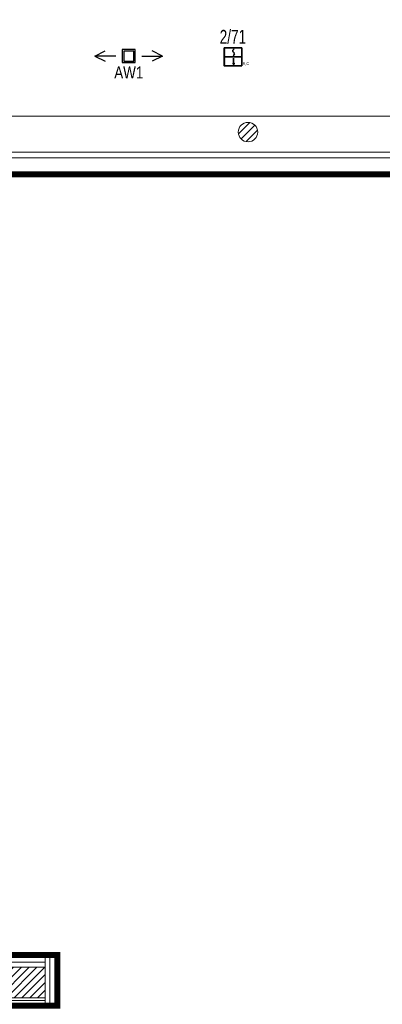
# Model space of a CAD drawing. Header units: millimetres. Extents: x 167773 to 185035, y -114105 to -66770.
# Tile 74 of 114: x 179237 to 179759, y -93884 to -92467. Entities that reach past the tile are written whole.
import ezdxf
from ezdxf.enums import TextEntityAlignment as Align

# ---------------------------------------------------------------- set-up
doc = ezdxf.new("R2010")
doc.units = ezdxf.units.MM
doc.linetypes.add('ACAD_ISO03W100', pattern=[30, 12, -18])
doc.linetypes.add('DASHED', pattern=[0.75, 0.5, -0.25])
doc.layers.get('0').update_dxf_attribs({"lineweight": 9})
doc.layers.add('!zakres', color=7, linetype='ACAD_ISO03W100', lineweight=60, true_color=0x8a14ff)
for name, color, linetype, lineweight in [('b-izolacja', 8, 'BATTING', 9), ('b-okna', 6, 'Continuous', 9), ('b-widokowa', 7, 'Continuous', 9), ('b-ściany', 2, 'Continuous', 9), ('EL_Linia SSP', 240, 'Continuous', 35), ('h-hatch', 8, 'Continuous', 9)]:
    doc.layers.add(name, color=color, linetype=linetype, lineweight=lineweight)
doc.layers.add('El_Oświetlenie awaryjne', color=1, linetype='Continuous')
doc.styles.add('Arial', font='arial.ttf')
doc.styles.add('arial 0.8', font='arial.ttf', dxfattribs={"width": 0.8})
doc.linetypes.add('BATTING', pattern='A,0.0001,-0.1,[134,ltypeshp.shx,S=0.1,R=0,X=-0.1,Y=0],-0.2,[134,ltypeshp.shx,S=0.1,R=180,X=0.1,Y=0],-0.1', length=0.4001)
pattern_1 = [(45, (15000, 0), (-5.61266008, 5.61266008), [])]

# ---------------------------------------------------------------- blocks, each defined once
blk = doc.blocks.new('A$C5690186C')
at = {"layer": 'EL_Linia SSP', "lineweight": 5}
h = blk.add_hatch(color=256, dxfattribs=at)
h.set_gradient(color1=(255, 0, 0), color2=(224, 0, 0), one_color=1, name='INVSPHERICAL')
h.paths.add_polyline_path([(-9.8, 0), (-9.8, 12.8), (-12.8, 12.8), (-12.8, 0)])
h.paths.add_polyline_path([(-9.8, -12.8), (-9.8, 0), (-12.8, 0), (-12.8, -12.8)])
at = {"layer": 'EL_Linia SSP'}
blk.add_hatch(color=256, dxfattribs=at).paths.add_polyline_path([(2, -9.8, 1), (0.1, -9.8, 1)])
for p, q in [((-12.8, 0), (12.8, 0)), ((1.1, -2.1), (1.1, -9.8))]:
    blk.add_line(p, q, dxfattribs=at)
at = {"layer": 'EL_Linia SSP', "color": 1, "linetype": 'Continuous'}
for p, q in [((-0.1, 8.5), (0.1, 9.4)), ((0.1, 7.7), (-0.1, 8.5)), ((0.1, 9.4), (0.7, 10.4)), ((0.6, 7), (0.1, 7.7)), ((1.4, 2.3), (0.4, 1.2)), ((0.7, 6.7), (0.6, 7)), ((0.7, 10.4), (1.8, 11.5)), ((1.1, 6.3), (0.7, 6.7)), ((1.1, 6.3), (1.4, 6)), ((1.4, 6), (1.6, 5.7)), ((2, 3.3), (1.4, 2.3)), ((1.6, 5.7), (2, 5)), ((2, 5), (2.2, 4.2)), ((2.2, 4.2), (2, 3.3))]:
    blk.add_line(p, q, dxfattribs=at)
at = {"layer": 'EL_Linia SSP'}
blk.add_lwpolyline([(-12.8, 12.8), (12.8, 12.8), (12.8, -12.8), (-12.8, -12.8)], close=True, dxfattribs=at)
blk.add_circle((1.1, -9.8), 0.938, dxfattribs=at)
at = {"layer": 'EL_Linia SSP', "color": 1}
blk.add_text('R,C', height=4, dxfattribs=at).set_placement((13.9, -11.8))
blk = doc.blocks.new('AW1')
for p, q in [((-65, 0), (-45, 10)), ((-25, 0), (-65, 0)), ((-65, 0), (-45, -10)), ((25, 0), (65, 0)), ((65, 0), (45, 10)), ((65, 0), (45, -10))]:
    blk.add_line(p, q)
for points in [[(-12.5, -12.5), (12.5, -12.5), (12.5, 12.5), (-12.5, 12.5)], [(-9.5, -9.5), (9.5, -9.5), (9.5, 9.5), (-9.5, 9.5)]]:
    blk.add_lwpolyline(points, close=True)
at = {"style": 'arial 0.8', "width": 0.8}
blk.add_text('AW1', height=23, dxfattribs=at).set_placement((0, -20), align=Align.TOP_CENTER)

msp = doc.modelspace()

# ---------------------------------------------------------------- hatches: boundary and pattern name
at = {"layer": 'h-hatch'}
h = msp.add_hatch(dxfattribs=at)
h.set_pattern_fill('ANSI31', color=256, scale=2.5, style=0)
h.set_pattern_definition(pattern_1)
h.paths.add_polyline_path([(179551.7, -92628.9, 1), (179579.7, -92628.9, 1)])
h = msp.add_hatch(dxfattribs=at)
h.set_pattern_fill('ANSI31', color=256, scale=2.5, style=0)
h.set_pattern_definition(pattern_1)
h.paths.add_polyline_path([(179273.3, -93830.9), (179087.7, -93830.9), (178473.7, -93830.9), (178473.7, -93747.9), (178433.7, -93747.9), (178433.7, -93829.9), (178400.7, -93829.9), (178400.7, -93874.9), (179096.7, -93874.9), (179273.3, -93874.9)])

# ---------------------------------------------------------------- linework, layer by layer
at = {"layer": '!zakres', "linetype": 'DASHED', "ltscale": 60, "const_width": 8, "flags": 128}
msp.add_lwpolyline([(173461.4, -95696.4), (173461.4, -96122.9), (176925.4, -96122.9), (176925.4, -96135.9), (176933.3, -96135.9), (177842.5, -92664.9), (177043.7, -92664.9), (177043.7, -92678.9), (176845.7, -92678.9), (176845.7, -92312.9), (176962.2, -92312.9), (177065.9, -91184.9), (176998.5, -91184.9), (176866.5, -90353.9), (178159.6, -90119.2), (178172.7, -90191.4), (177992.7, -90224.1), (177992.7, -91112.9), (178170.8, -91112.9), (178170.8, -91184.9), (178027.7, -91184.9), (178027.7, -92300.9), (178926.3, -92300.9), (179123, -91184.9), (179078.5, -91184.9), (178946.6, -90354.6), (180247, -90118.6), (180260.2, -90191.4), (180076.7, -90224.7), (180076.7, -91111.9), (180258.9, -91111.9), (180258.9, -91184.9), (180085.7, -91184.9), (180085.7, -92314.9), (181098.7, -92314.9), (181098.7, -93814.9), (181288.7, -93814.9), (181288.7, -93889.9), (181113.7, -93889.9), (181113.7, -94778.3), (181290, -94812), (181276.2, -94884.7), (179973, -94635.8), (180113.6, -93814.9), (180166.1, -93814.9), (180023.3, -92689.9), (179115.7, -92689.9), (179115.7, -93812.9), (179291.3, -93812.9), (179291.3, -93886.9), (179100.7, -93886.9), (179100.7, -94775.5), (179292.7, -94812.1), (179278.9, -94884.7), (178061.4, -94653.3), (178061.4, -94643.1), (178059.4, -94642.7), (178059.4, -96122.9), (179277.4, -96122.9), (179277.4, -96164.9), (179411.4, -96164.9), (179411.4, -97068.9), (179277.4, -97068.9), (179277.4, -97108.9), (178099.4, -97108.9), (178099.4, -97210.9), (178144.3, -97210.9), (178280.1, -98045.8), (178207.1, -98057.7), (178139.1, -97639.9), (177334.4, -97639.9), (177334.4, -97850.9), (175761.4, -97850.9), (175761.4, -98202.9), (175682.4, -98202.9), (175682.4, -97194.9), (175737.4, -97194.9), (175737.4, -97108.9), (170991.9, -97108.9), (170991.9, -97149.9), (170858.4, -97149.9), (170858.4, -96661.4), (170985.4, -96661.4), (170985.4, -96196.9), (170958.4, -96196.9), (170958.4, -96122.9), (171260.4, -96122.9), (171260.4, -96010.9), (171512.4, -96010.9), (171512.4, -96122.9), (173097.4, -96122.9), (173097.4, -95696.4), (173462.4, -95696.4)], dxfattribs=at)
at = {"layer": 'b-izolacja', "linetype": 'ByBlock', "ltscale": 22}
for p, q in [((179273.3, -93830.9), (179273.3, -93816.9)), ((179273.3, -93874.9), (179273.3, -93882.9))]:
    msp.add_line(p, q, dxfattribs=at)
at = {"layer": 'b-izolacja', "ltscale": 16}
for p, q in [((179280.3, -93882.9), (179280.3, -93816.9)), ((179087.7, -93823.9), (179273.3, -93823.9))]:
    msp.add_line(p, q, dxfattribs=at)
at = {"layer": 'b-izolacja', "ltscale": 8}
msp.add_line((179096.7, -93878.9), (179273.3, -93878.9), dxfattribs=at)
at = {"layer": 'b-okna'}
for p, q in [((179104.7, -92657.9), (180051.5, -92657.9)), ((179107.7, -92665.9), (180044.4, -92665.9))]:
    msp.add_line(p, q, dxfattribs=at)
at = {"layer": 'b-widokowa'}
for p, q in [((179104.7, -92605.9), (180097.3, -92605.9)), ((179111.7, -92685.9), (180026.8, -92685.9)), ((179087.7, -93830.9), (179273.3, -93830.9)), ((179273.3, -93874.9), (179273.3, -93830.9)), ((179096.7, -93874.9), (179273.3, -93874.9))]:
    msp.add_line(p, q, dxfattribs=at)
at = {"layer": 'b-ściany'}
for p, q in [((179087.7, -93816.9), (179287.3, -93816.9)), ((179287.3, -93882.9), (179287.3, -93816.9)), ((179096.7, -93882.9), (179287.3, -93882.9))]:
    msp.add_line(p, q, dxfattribs=at)
msp.add_circle((179565.7, -92628.9), 14, dxfattribs=at)

# ---------------------------------------------------------------- block references
at = {"layer": 'EL_Linia SSP'}
msp.add_blockref('A$C5690186C', (179543.9, -92520.6), dxfattribs=at)
at = {"layer": 'El_Oświetlenie awaryjne', "xscale": 0.75, "yscale": 0.75, "zscale": 0.75}
msp.add_blockref('AW1', (179393.9, -92519.5), dxfattribs=at)

# ---------------------------------------------------------------- texts
at = {"layer": 'EL_Linia SSP', "style": 'Arial', "width": 0.7}
msp.add_text('2/71', height=20, dxfattribs=at).set_placement((179543.9, -92501.8), align=Align.CENTER)

doc.saveas('drawing.dxf')
